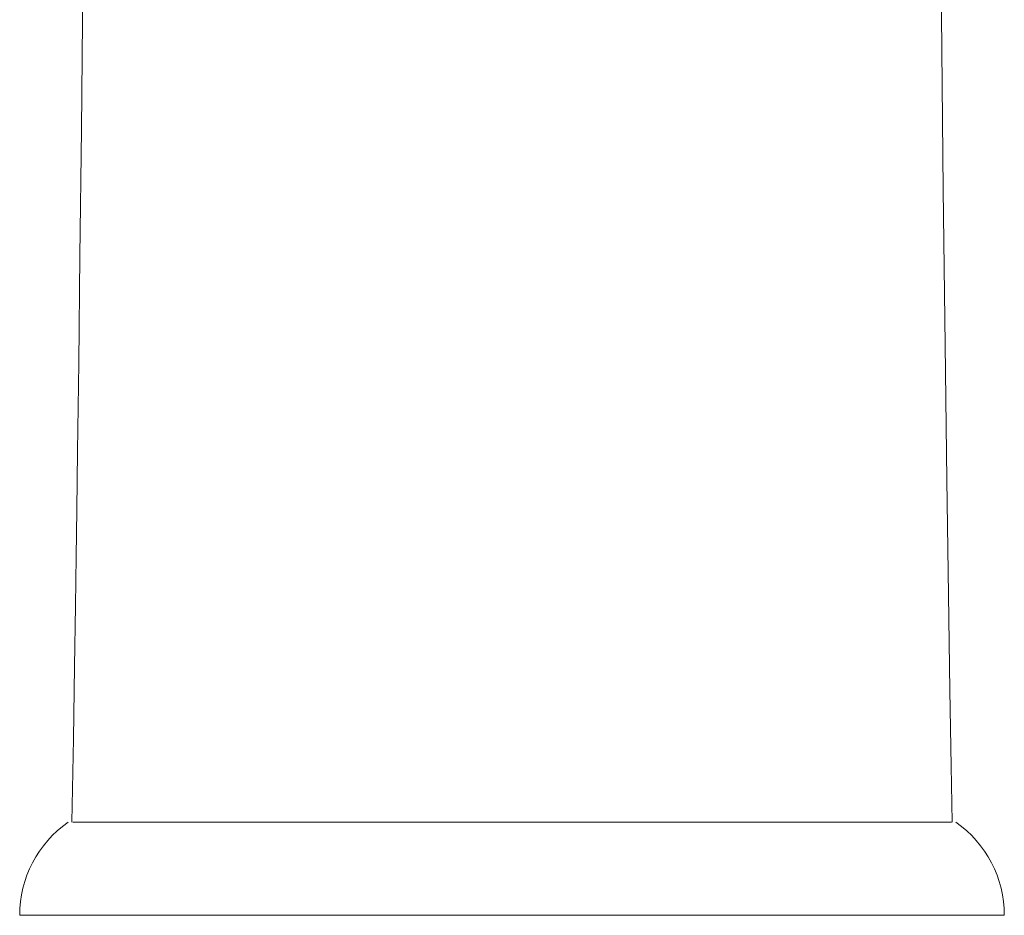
# Model space of a CAD drawing. Header units: millimetres. Extents: x 220.465 to 220.728, y 142.8 to 143.061.
# Tile 1 of 5: x 220.465 to 220.52, y 142.8 to 142.85. Entities that reach past the tile are written whole.
import ezdxf

# ---------------------------------------------------------------- set-up
doc = ezdxf.new("R2010")
doc.units = ezdxf.units.MM
doc.layers.add('SANINDUSA', color=3, linetype='Continuous')

msp = doc.modelspace()

# ---------------------------------------------------------------- linework, layer by layer
at = {"layer": 'SANINDUSA', "linetype": 'Continuous', "lineweight": 15}
for p, q in [((220.4679539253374, 142.8054550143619), (220.4713993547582, 142.8054550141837)), ((220.5135763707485, 142.8054550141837), (220.4713993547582, 142.8054550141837)), ((220.5135763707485, 142.8054550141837), (220.5170294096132, 142.8054550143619)), ((220.5199878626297, 142.8002550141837), (220.4649878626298, 142.8002550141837))]:
    msp.add_line(p, q, dxfattribs=at)
at = {"layer": 'SANINDUSA', "linetype": 'Continuous', "lineweight": 15, "flags": 128}
for points in [[(220.4685941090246, 142.8614592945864), (220.4685140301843, 142.852259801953), (220.4684334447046, 142.8441367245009), (220.4683557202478, 142.8370856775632), (220.4682839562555, 142.8311015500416), (220.468220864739, 142.8261790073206), (220.4681765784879, 142.8228841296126), (220.4681407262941, 142.8203001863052), (220.4681007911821, 142.8175454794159), (220.4680490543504, 142.8141508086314), (220.4679843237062, 142.8101193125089), (220.4679052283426, 142.8054550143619)], [(220.5170705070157, 142.8054550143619), (220.5170171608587, 142.8085944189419), (220.5169489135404, 142.8128239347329), (220.5168680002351, 142.8181496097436), (220.5167771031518, 142.8245782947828), (220.5166793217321, 142.8321171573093), (220.5165782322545, 142.8407731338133), (220.5164776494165, 142.8505523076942), (220.5163815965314, 142.8614592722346)]]:
    msp.add_lwpolyline(points, dxfattribs=at)
at = {"layer": 'SANINDUSA', "linetype": 'Continuous', "lineweight": 15}
for centre, radius, start, end in [((220.4713452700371, 142.8002550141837), 0.006357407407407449, 125.1205441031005, 180), ((220.5136304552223, 142.8002550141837), 0.00635740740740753, 0, 54.87945589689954)]:
    msp.add_arc(centre, radius, start, end, dxfattribs=at)

doc.saveas('drawing.dxf')
